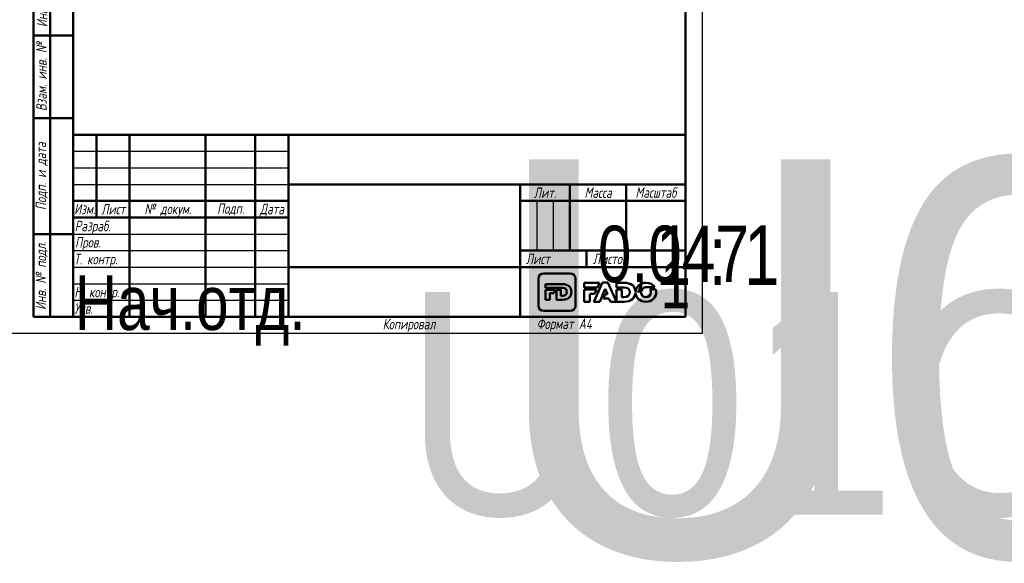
# Model space of a CAD drawing. Header units: millimetres. Extents: x -148 to 751, y -69 to 356.
# Tile 2 of 6: x 4 to 301, y -69 to 95. Entities that reach past the tile are written whole.
import ezdxf
from ezdxf.enums import TextEntityAlignment as Align

# ---------------------------------------------------------------- set-up
doc = ezdxf.new("R2018")
doc.units = ezdxf.units.MM
for name, color, linetype, lineweight in [('Заголовок (ГОСТ)', 7, 'Continuous', 50), ('Кромка (ГОСТ)', 7, 'Continuous', 50), ('Обозначение (ГОСТ)', 7, 'Continuous', 25), ('Эскизная геометрия (ГОСТ)', 7, 'Continuous', 50)]:
    doc.layers.add(name, color=color, linetype=linetype, lineweight=lineweight)
doc.styles.get("Standard").update_dxf_attribs({"font": 'GOST Common Italic.ttf'})
doc.styles.add('Альтернативный текст (ГОСТ)', font='txt', dxfattribs={"width": 0.8})

# ---------------------------------------------------------------- blocks, each defined once
blk = doc.blocks.new('ГОСТ - Доп. графы 1')
at = {"layer": 'Эскизная геометрия (ГОСТ)'}
for p, q in [((-12, 0), (-12, 145)), ((-12, 145), (0, 145)), ((-7, 145), (-7, 0)), ((-12, 110), (-7, 110)), ((-7, 110), (0, 110)), ((-12, 85), (-7, 85)), ((-7, 85), (0, 85)), ((-12, 60), (-7, 60)), ((-7, 60), (0, 60)), ((-12, 25), (-7, 25)), ((-7, 25), (0, 25)), ((0, 0), (-12, 0))]:
    blk.add_line(p, q, dxfattribs=at)
at = {"layer": 'Обозначение (ГОСТ)', "char_height": 3.17, "attachment_point": 5, "rotation": 90, "style": 'Альтернативный текст (ГОСТ)'}
for s, insert, width in [('\\fGOST Common|b0|i1;\\H3.1700;Подп. и дата', (-9.37, 127.41), 34.7679), ('\\fGOST Common|b0|i1;\\H3.1700;Инв. № дубл.', (-8.95, 97.55), 24.8438), ('\\fGOST Common|b0|i1;\\H3.1700;Взам. инв. №', (-9.58, 72.53), 24.8669), ('\\fGOST Common|b0|i1;\\H3.1700;Подп. и дата', (-9.5, 42.47), 35.1486), ('\\fGOST Common|b0|i1;\\H3.1700;Инв. № подл.', (-9.5, 12.41), 24.9618)]:
    blk.add_mtext(s, dxfattribs=dict(at, insert=insert, width=width))
at = {"layer": 'Обозначение (ГОСТ)', "lineweight": 30, "width": 0.8, "flags": 17}
for tag, p in [('Подп._и_дата_2', (-3.53, 127.51)), ('Инв._номер_дубликата', (-3.41, 97.47)), ('Взамен_инв._номера', (-3.46, 72.53)), ('Подп._и_дата_1', (-3.42, 42.35)), ('ИНВЕНТАРНЫЙ_НОМЕР', (-3.33, 12.68))]:
    blk.add_attdef(tag, text='', height=3.17, rotation=90, dxfattribs=at).set_placement(p, align=Align.MIDDLE_CENTER)
blk = doc.blocks.new('Основные надписи ГОСТ - Форма 1')
at = {"layer": 'Заголовок (ГОСТ)'}
for p, q in [((0, 55), (185, 55)), ((0, 0), (0, 55)), ((0, 0), (0, 55)), ((7, 55), (7, 30)), ((17, 55), (17, 0)), ((40, 55), (40, 0)), ((55, 55), (55, 0)), ((65, 55), (65, 0)), ((185, 0), (185, 55)), ((65, 40), (185, 40)), ((135, 40), (135, 0)), ((150, 40), (150, 20)), ((167, 40), (167, 20)), ((0, 35), (65, 35)), ((135, 35), (185, 35)), ((0, 30), (65, 30)), ((135, 20), (185, 20)), ((155, 20), (155, 15)), ((65, 15), (185, 15)), ((185, 0), (0, 0))]:
    blk.add_line(p, q, dxfattribs=at)
at = {"layer": 'Заголовок (ГОСТ)', "linetype": 'Continuous', "lineweight": 25}
for p, q in [((0, 50), (65, 50)), ((0, 45), (65, 45)), ((0, 40), (65, 40)), ((140, 35), (140, 20)), ((145, 35), (145, 20)), ((0, 25), (65, 25)), ((0, 20), (65, 20)), ((0, 15), (65, 15)), ((0, 10), (65, 10)), ((0, 5), (65, 5))]:
    blk.add_line(p, q, dxfattribs=at)
at = {"layer": 'Заголовок (ГОСТ)', "char_height": 3.17, "style": 'Альтернативный текст (ГОСТ)'}
for s, insert, width, attachment_point in [('\\fGOST Common|b0|i1;\\H3.1700;Лит.', (142.52, 37.49), 14.9766, 5), ('\\fGOST Common|b0|i1;\\H3.1700;Масса', (158.55, 37.51), 16.9878, 5), ('\\fGOST Common|b0|i1;\\H3.1700;Масштаб', (176.02, 37.53), 17.8316, 5), ('\\fGOST Common|b0|i1;\\H3.1700;Изм.', (3.5, 32.56), 6.9635, 5), ('\\fGOST Common|b0|i1;\\H3.1700;Лист', (12.1, 32.5), 10.0029, 5), ('\\A0;\\fGOST Common|b0|i1;\\H3.1700;№ докум.', (28.58, 32.16), 22.9069, 5), ('\\fGOST Common|b0|i1;\\H3.1700;Подп.', (47.56, 32.45), 14.879, 5), ('\\fGOST Common|b0|i1;\\H3.1700;Дата', (60.02, 32.24), 9.9614, 5), ('\\fGOST Common|b0|i1;\\H3.1700;Разраб.', (0.47, 27), 16.9971, 4), ('\\A0;\\fGOST Common|b0|i1;\\H3.1700;Т. контр.', (0.23, 17.01), 16.9554, 4), ('\\fGOST Common|b0|i1;\\H3.1700;Пров.', (0.56, 22.08), 17.0192, 4), ('\\fGOST Common|b0|i1;\\H3.1700;Лист', (140.37, 17.5), 10.5071, 5), ('\\fGOST Common|b0|i1;\\H3.1700;Листов', (162.21, 17.5), 14.3668, 5), ('\\A1;', (150.6, 17.54), 8.8313, 5), ('\\fGOST Common|b0|i1;\\H3.1700;Н. контр.', (0.36, 7.05), 16.9999, 4), ('\\fGOST Common|b0|i1;\\H3.1700;Утв.', (0.34, 2.52), 17.0083, 4), ('\\fGOST Common|b0|i1;\\H3.1700;Копировал', (93.48, -0.59), 19.7871, 1)]:
    blk.add_mtext(s, dxfattribs=dict(at, insert=insert, width=width, attachment_point=attachment_point))
at = {"layer": 'Заголовок (ГОСТ)', "lineweight": 30, "flags": 104}
for tag, height, width, p in [('Изм1', 2.89, 0.7, (3.51, 52.52)), ('Лист1', 2.89, 0.7, (12.03, 52.52)), ('Докум1', 2.89, 0.7, (28.54, 52.48)), ('Изм2', 2.89, 0.7, (3.5, 47.52)), ('Лист2', 2.89, 0.7, (12.01, 47.5)), ('Докум2', 2.89, 0.7, (28.53, 47.5)), ('Изм3', 2.89, 0.7, (3.5, 42.5)), ('Лист3', 2.89, 0.7, (12.01, 42.51)), ('Докум3', 2.89, 0.7, (28.51, 42.48)), ('Изм4', 2.89, 0.7, (3.51, 37.5)), ('Лист4', 2.89, 0.7, (12, 37.53)), ('Докум4', 2.89, 0.7, (28.51, 37.52)), ('НАИМЕНОВАНИЕ', 5, 0.8, (100.03, 29.98)), ('Литера', 3.5, 0.8, (137.52, 27.25)), ('Литера2', 3.5, 0.8, (142.51, 27.22)), ('Литера3', 3.5, 0.8, (147.52, 27.21)), ('Масса', 3.5, 0.8, (158.47, 27.53)), ('Масштаб', 3.5, 0.8, (176, 27.6)), ('Тип_документа', 3.17, 0.8, (100.08, 17.56)), ('Листов', 3.17, 0.8, (177.46, 17.58)), ('Материал_Класс', 3.5, 0.9, (100, 7.5))]:
    blk.add_attdef(tag, text='', height=height, dxfattribs=dict(at, width=width)).set_placement(p, align=Align.MIDDLE_CENTER)
for tag, height, width, p in [('Подп1', 2.89, 0.7, (40.01, 52.51)), ('Дата1', 2, 0.7, (55.01, 52.51)), ('Подп2', 2.89, 0.7, (40.01, 47.5)), ('Дата2', 2, 0.7, (55.01, 47.49)), ('Подп3', 2.89, 0.7, (40.01, 42.51)), ('Дата3', 2, 0.7, (55.02, 42.52)), ('Подп4', 2.89, 0.7, (40.01, 37.51)), ('Дата4', 2, 0.7, (55.02, 37.51)), ('АВТОР', 3.17, 0.8, (17.41, 27.49)), ('Разработал_Подп.', 2.89, 0.7, (40.05, 27.51)), ('ДАТА_СОЗДАНИЯ', 2, 0.7, (55.01, 27.51)), ('ПРОВЕРИЛ', 3.17, 0.8, (17.41, 22.53)), ('Проверил_Подп.', 2.89, 0.7, (40.05, 22.52)), ('ДАТА_ПРОВЕРКИ', 2, 0.7, (55.02, 22.51)), ('ТЕХНОЛОГ', 3.17, 0.8, (17.33, 17.54)), ('Технолог_Подп.', 2.89, 0.7, (40.05, 17.51)), ('Технолог_Дата', 2, 0.7, (55.01, 17.5)), ('Должность_руководителя', 3.17, 0.8, (0.52, 12.51)), ('НАЧ._ОТДЕЛА', 3.17, 0.8, (17.46, 12.45)), ('Руководитель_Подп.', 2.89, 0.7, (40.01, 12.5)), ('Руководитель_Дата', 2, 0.7, (55.01, 12.51)), ('НОРМОКОНТРОЛЬ', 3.17, 0.8, (17.37, 7.48)), ('Нормоконтроль_Подп.', 2.89, 0.7, (40.05, 7.52)), ('ДАТА_НОРМОКОНТРОЛЯ', 2, 0.7, (55.02, 7.51)), ('УТВЕРДИЛ', 3.17, 0.8, (17.4, 2.51)), ('Утвердил_Подп.', 2.89, 0.7, (40.05, 2.51)), ('ДАТА_УТВЕРЖДЕНИЯ', 2, 0.7, (55.01, 2.5))]:
    blk.add_attdef(tag, text='', height=height, dxfattribs=dict(at, width=width)).set_placement(p, align=Align.MIDDLE_LEFT)
for tag, height, p in [('ОБОЗНАЧЕНИЕ', 5, (125.33, 47.56)), ('ОРГАНИЗАЦИЯ', 3.5, (160.02, 7.6))]:
    blk.add_attdef(tag, text='', height=height, dxfattribs=at).set_placement(p, align=Align.MIDDLE_CENTER)
at = {"layer": 'Заголовок (ГОСТ)', "lineweight": 30, "width": 0.9, "flags": 104}
for tag, p in [('Материал_Наим.', (133.71, 9.75)), ('Материал_ГОСТ', (134.04, 4.06))]:
    blk.add_attdef(tag, text='', height=3.5, dxfattribs=at).set_placement(p, align=Align.MIDDLE_RIGHT)
blk = doc.blocks.new('Рамки ГОСТ_ граница 297x210')
at = {"layer": 'Кромка (ГОСТ)', "lineweight": 25}
for p, q in [((0, 0), (0, 297)), ((0, 297), (210, 297)), ((210, 297), (210, 0)), ((210, 0), (0, 0))]:
    blk.add_line(p, q, dxfattribs=at)
at = {"layer": 'Кромка (ГОСТ)'}
for p, q in [((205, 292), (20, 292)), ((20, 292), (20, 5)), ((205, 5), (205, 292)), ((20, 5), (205, 5))]:
    blk.add_line(p, q, dxfattribs=at)
at = {"layer": 'Кромка (ГОСТ)', "insert": (160, 4.5), "char_height": 3.17, "attachment_point": 1, "style": 'Альтернативный текст (ГОСТ)'}
blk.add_mtext('\\A1;\\fGOST Common|b0|i1;\\H3.1700;Формат A4', dxfattribs=at)

msp = doc.modelspace()

# ---------------------------------------------------------------- linework, layer by layer
at = {"layer": 'Эскизная геометрия (ГОСТ)', "linetype": 'Continuous'}
for p, q in [((170.1623, 18.1075), (162.0631, 18.1075)), ((160.5048, 16.5351), (160.5048, 8.3644)), ((162.71, 14.89), (162.71, 13.7414)), ((167.836, 14.89), (162.71, 14.89)), ((171.7217, 8.3644), (171.7217, 16.5351)), ((162.71, 13.7414), (167.8556, 13.7414)), ((162.71, 13.204), (162.71, 10.1607)), ((165.6224, 13.204), (162.71, 13.204)), ((164.0092, 10.1607), (164.0092, 12.1762)), ((164.0092, 12.1762), (165.1863, 12.1762)), ((165.1863, 12.1762), (165.6224, 13.204)), ((167.3263, 13.204), (166.0267, 13.204)), ((166.0267, 13.204), (166.0267, 10.1607)), ((167.3263, 11.3226), (167.3263, 13.204)), ((162.71, 10.1607), (164.0092, 10.1607)), ((166.0267, 10.1607), (167.8086, 10.1607)), ((167.8556, 11.3226), (167.3263, 11.3226)), ((162.0631, 6.7926), (170.1623, 6.7926))]:
    msp.add_line(p, q, dxfattribs=at)
at = {"layer": 'Эскизная геометрия (ГОСТ)'}
for p, q in [((174.3413, 15.304), (174.3413, 13.9093)), ((178.9974, 15.304), (174.3413, 15.304)), ((179.8816, 15.3457), (177.2993, 9.5647)), ((178.3745, 13.9093), (178.9974, 15.304)), ((181.5021, 15.3457), (179.8816, 15.3457)), ((184.0854, 9.5647), (181.5021, 15.3457)), ((184.0854, 15.3032), (184.0854, 13.9093)), ((186.4255, 15.3032), (184.0854, 15.3032)), ((174.3413, 13.9093), (178.3745, 13.9093)), ((174.3413, 13.2899), (174.3413, 9.5641)), ((178.0976, 13.2899), (174.3413, 13.2899)), ((176.0221, 9.5641), (176.0221, 11.9786)), ((176.0221, 11.9786), (177.5117, 11.9786)), ((177.5117, 11.9786), (178.0976, 13.2899)), ((179.0663, 9.5647), (180.6801, 13.4588)), ((180.6801, 13.4588), (181.3552, 11.8269)), ((184.0854, 13.9093), (186.4519, 13.9093)), ((184.0854, 13.2899), (184.0854, 9.5656)), ((185.7662, 13.2899), (184.0854, 13.2899)), ((185.7662, 10.9753), (185.7662, 13.2899)), ((189.8467, 12.3498), (189.8493, 12.3498)), ((189.8506, 12.5431), (189.847, 12.5431)), ((192.9889, 13.9223), (195.7076, 13.9223)), ((196.0081, 13.2853), (194.2268, 13.2853)), ((174.3413, 9.5641), (176.0221, 9.5641)), ((177.2993, 9.5647), (179.0663, 9.5647)), ((180.6986, 11.8269), (180.1915, 10.5893)), ((180.1915, 10.5893), (181.8408, 10.5893)), ((181.3552, 11.8269), (180.6986, 11.8269)), ((181.8408, 10.5893), (182.2823, 9.5647)), ((182.2823, 9.5647), (184.0854, 9.5647)), ((184.0854, 9.5656), (186.3907, 9.5656)), ((186.4519, 10.9753), (185.7662, 10.9753))]:
    msp.add_line(p, q, dxfattribs=at)
at = {"layer": 'Эскизная геометрия (ГОСТ)', "linetype": 'Continuous'}
for points in [[(162.0631, 18.1075), (161.2036, 18.1075), (160.5048, 17.4027), (160.5048, 16.5351)], [(171.7217, 16.5351), (171.7217, 17.4027), (171.0231, 18.1075), (170.1623, 18.1075)], [(170.4812, 12.5393), (170.4812, 13.9172), (169.5102, 14.89), (167.836, 14.89)], [(167.8086, 10.1607), (169.4962, 10.1607), (170.4812, 11.1746), (170.4812, 12.5393)], [(167.8556, 13.7414), (168.6325, 13.7414), (169.1485, 13.2892), (169.1485, 12.5318)], [(169.1485, 12.5318), (169.1485, 11.7565), (168.6325, 11.3226), (167.8556, 11.3226)], [(160.5048, 8.3644), (160.5048, 7.4964), (161.2036, 6.7926), (162.0631, 6.7926)], [(170.1623, 6.7926), (171.0231, 6.7926), (171.7217, 7.4964), (171.7217, 8.3644)]]:
    msp.add_open_spline(points, degree=3, dxfattribs=at)
at = {"layer": 'Эскизная геометрия (ГОСТ)'}
for points in [[(189.847, 12.5431), (189.801, 14.1673), (188.5519, 15.3032), (186.4255, 15.3032)], [(193.0033, 15.304), (191.2445, 15.304), (189.9138, 14.0788), (189.8506, 12.5431)], [(195.7076, 13.9223), (195.1742, 14.7543), (194.1901, 15.304), (193.0033, 15.304)], [(186.3907, 9.5656), (188.5305, 9.5656), (189.7963, 10.7453), (189.8467, 12.3498)], [(186.4519, 13.9093), (187.4557, 13.9093), (188.1244, 13.3609), (188.1244, 12.4431)], [(188.1244, 12.4431), (188.1244, 11.5001), (187.4557, 10.9753), (186.4519, 10.9753)], [(189.8493, 12.3498), (189.8924, 10.7841), (191.2142, 9.5545), (192.9889, 9.5545)], [(191.5106, 12.4286), (191.5106, 13.2429), (192.1026, 13.9223), (192.9889, 13.9223)], [(193.0033, 10.9369), (192.1196, 10.9369), (191.5106, 11.6308), (191.5106, 12.4286)], [(192.9889, 9.5545), (194.791, 9.5545), (196.1437, 10.842), (196.1437, 12.4286)], [(194.4899, 12.4286), (194.4899, 11.6156), (193.8978, 10.9369), (193.0033, 10.9369)], [(194.2268, 13.2853), (194.3959, 13.0402), (194.4899, 12.7421), (194.4899, 12.4286)], [(196.1437, 12.4286), (196.1437, 12.7283), (196.0967, 13.0154), (196.0081, 13.2853)]]:
    msp.add_open_spline(points, degree=3, dxfattribs=at)

# ---------------------------------------------------------------- block references
for name, p in [('Рамки ГОСТ_ граница 297x210', (0, 0)), ('ГОСТ - Доп. графы 1', (20, 5))]:
    msp.add_blockref(name, p)
ref = msp.add_blockref('Основные надписи ГОСТ - Форма 1', (20, 5))
lines = msp.add_mtext('\\W0.8000;Нач.отд.', dxfattribs={"layer": 'Заголовок (ГОСТ)', "insert": (20.5216, 17.5142), "char_height": 16.475961, "attachment_point": 1})
ref.add_attrib('Должность_руководителя', '', (20.5216, 17.5142), dxfattribs={"flags": 104}).embed_mtext(lines)
lines = msp.add_mtext('\\W0.8000;', dxfattribs={"layer": 'Заголовок (ГОСТ)', "insert": (37.4114, 32.4883), "char_height": 22.59262, "attachment_point": 1})
ref.add_attrib('АВТОР', '', (37.4114, 32.4883), dxfattribs={"flags": 104}).embed_mtext(lines)
lines = msp.add_mtext('\\W0.8000;', dxfattribs={"layer": 'Заголовок (ГОСТ)', "insert": (37.4083, 27.5258), "char_height": 22.55166, "attachment_point": 1})
ref.add_attrib('ПРОВЕРИЛ', '', (37.4083, 27.5258), dxfattribs={"flags": 104}).embed_mtext(lines)
lines = msp.add_mtext('\\W0.8000;', dxfattribs={"layer": 'Заголовок (ГОСТ)', "insert": (37.3337, 22.5428), "char_height": 22.67099, "attachment_point": 1})
ref.add_attrib('ТЕХНОЛОГ', '', (37.3337, 22.5428), dxfattribs={"flags": 104}).embed_mtext(lines)
lines = msp.add_mtext('\\W0.8000;', dxfattribs={"layer": 'Заголовок (ГОСТ)', "insert": (37.4616, 17.4456), "char_height": 22.55501, "attachment_point": 1})
ref.add_attrib('НАЧ._ОТДЕЛА', '', (37.4616, 17.4456), dxfattribs={"flags": 104}).embed_mtext(lines)
lines = msp.add_mtext('\\W0.8000;', dxfattribs={"layer": 'Заголовок (ГОСТ)', "insert": (37.3745, 12.4807), "char_height": 22.66902, "attachment_point": 1})
ref.add_attrib('НОРМОКОНТРОЛЬ', '', (37.3745, 12.4807), dxfattribs={"flags": 104}).embed_mtext(lines)
lines = msp.add_mtext('\\W0.8000;', dxfattribs={"layer": 'Заголовок (ГОСТ)', "insert": (37.4006, 7.5066), "char_height": 22.61295, "attachment_point": 1})
ref.add_attrib('УТВЕРДИЛ', '', (37.4006, 7.5066), dxfattribs={"flags": 104}).embed_mtext(lines)
lines = msp.add_mtext('U01 C', dxfattribs={"layer": 'Заголовок (ГОСТ)', "insert": (145.3255, 52.5589), "char_height": 119.84296, "attachment_point": 1})
ref.add_attrib('ОБОЗНАЧЕНИЕ', '', (145.3255, 52.5589), dxfattribs={"flags": 104}).embed_mtext(lines)
lines = msp.add_mtext('\\W0.8000;', dxfattribs={"layer": 'Заголовок (ГОСТ)', "insert": (120.0309, 34.9751), "char_height": 69.60928, "attachment_point": 1})
ref.add_attrib('НАИМЕНОВАНИЕ', '', (120.0309, 34.9751), dxfattribs={"flags": 104}).embed_mtext(lines)
lines = msp.add_mtext('\\W0.8000;', dxfattribs={"layer": 'Заголовок (ГОСТ)', "insert": (120.078, 22.5583), "char_height": 69.70335, "attachment_point": 1})
ref.add_attrib('Тип_документа', '', (120.078, 22.5583), dxfattribs={"flags": 104}).embed_mtext(lines)
lines = msp.add_mtext('\\W0.9000;U01C 18.03.2020', dxfattribs={"layer": 'Заголовок (ГОСТ)', "insert": (120, 12.5), "char_height": 67.257617, "attachment_point": 1})
ref.add_attrib('Материал_Класс', '', (120, 12.5), dxfattribs={"flags": 104}).embed_mtext(lines)
lines = msp.add_mtext('\\W0.9000;', dxfattribs={"layer": 'Заголовок (ГОСТ)', "insert": (153.7068, 14.7507), "char_height": 66.97542, "attachment_point": 1})
ref.add_attrib('Материал_Наим.', '', (153.7068, 14.7507), dxfattribs={"flags": 104}).embed_mtext(lines)
lines = msp.add_mtext('\\W0.9000;', dxfattribs={"layer": 'Заголовок (ГОСТ)', "insert": (154.0404, 9.0569), "char_height": 66.7532, "attachment_point": 1})
ref.add_attrib('Материал_ГОСТ', '', (154.0404, 9.0569), dxfattribs={"flags": 104}).embed_mtext(lines)
lines = msp.add_mtext('\\W0.8000;', dxfattribs={"layer": 'Заголовок (ГОСТ)', "insert": (157.5203, 32.2514), "char_height": 5.02883, "attachment_point": 1})
ref.add_attrib('Литера', '', (157.5203, 32.2514), dxfattribs={"flags": 104}).embed_mtext(lines)
lines = msp.add_mtext('\\W0.8000;', dxfattribs={"layer": 'Заголовок (ГОСТ)', "insert": (162.5118, 32.2215), "char_height": 5.02883, "attachment_point": 1})
ref.add_attrib('Литера2', '', (162.5118, 32.2215), dxfattribs={"flags": 104}).embed_mtext(lines)
lines = msp.add_mtext('\\W0.8000;', dxfattribs={"layer": 'Заголовок (ГОСТ)', "insert": (167.5181, 32.2112), "char_height": 5.01699, "attachment_point": 1})
ref.add_attrib('Литера3', '', (167.5181, 32.2112), dxfattribs={"flags": 104}).embed_mtext(lines)
lines = msp.add_mtext('\\W0.8000;0,047', dxfattribs={"layer": 'Заголовок (ГОСТ)', "insert": (178.4686, 32.5335), "char_height": 17.043546, "attachment_point": 1})
ref.add_attrib('Масса', '', (178.4686, 32.5335), dxfattribs={"flags": 104}).embed_mtext(lines)
lines = msp.add_mtext('\\W0.8000;1 : 1', dxfattribs={"layer": 'Заголовок (ГОСТ)', "insert": (195.9966, 32.6031), "char_height": 17.947557, "attachment_point": 1})
ref.add_attrib('Масштаб', '', (195.9966, 32.6031), dxfattribs={"flags": 104}).embed_mtext(lines)
lines = msp.add_mtext('\\W0.8000;1', dxfattribs={"layer": 'Заголовок (ГОСТ)', "insert": (197.459, 22.5789), "char_height": 14.96532, "attachment_point": 1})
ref.add_attrib('Листов', '', (197.459, 22.5789), dxfattribs={"flags": 104}).embed_mtext(lines)
lines = msp.add_mtext('\\W0.7000;', dxfattribs={"layer": 'Заголовок (ГОСТ)', "insert": (75.0121, 57.5134), "char_height": 9.98446, "attachment_point": 1})
ref.add_attrib('Дата1', '', (75.0121, 57.5134), dxfattribs={"flags": 104}).embed_mtext(lines)
lines = msp.add_mtext('\\W0.7000;', dxfattribs={"layer": 'Заголовок (ГОСТ)', "insert": (75.0121, 52.4908), "char_height": 9.98446, "attachment_point": 1})
ref.add_attrib('Дата2', '', (75.0121, 52.4908), dxfattribs={"flags": 104}).embed_mtext(lines)
lines = msp.add_mtext('\\W0.7000;', dxfattribs={"layer": 'Заголовок (ГОСТ)', "insert": (75.0232, 47.521), "char_height": 9.97116, "attachment_point": 1})
ref.add_attrib('Дата3', '', (75.0232, 47.521), dxfattribs={"flags": 104}).embed_mtext(lines)
lines = msp.add_mtext('\\W0.7000;', dxfattribs={"layer": 'Заголовок (ГОСТ)', "insert": (75.0232, 42.5092), "char_height": 9.98863, "attachment_point": 1})
ref.add_attrib('Дата4', '', (75.0232, 42.5092), dxfattribs={"flags": 104}).embed_mtext(lines)
lines = msp.add_mtext('\\W0.7000;', dxfattribs={"layer": 'Заголовок (ГОСТ)', "insert": (75.0086, 32.5112), "char_height": 9.98041, "attachment_point": 1})
ref.add_attrib('ДАТА_СОЗДАНИЯ', '', (75.0086, 32.5112), dxfattribs={"flags": 104}).embed_mtext(lines)
lines = msp.add_mtext('\\W0.7000;', dxfattribs={"layer": 'Заголовок (ГОСТ)', "insert": (75.022, 27.5095), "char_height": 9.95769, "attachment_point": 1})
ref.add_attrib('ДАТА_ПРОВЕРКИ', '', (75.022, 27.5095), dxfattribs={"flags": 104}).embed_mtext(lines)
lines = msp.add_mtext('\\W0.7000;', dxfattribs={"layer": 'Заголовок (ГОСТ)', "insert": (75.0148, 22.5028), "char_height": 9.98633, "attachment_point": 1})
ref.add_attrib('Технолог_Дата', '', (75.0148, 22.5028), dxfattribs={"flags": 104}).embed_mtext(lines)
lines = msp.add_mtext('\\W0.7000;', dxfattribs={"layer": 'Заголовок (ГОСТ)', "insert": (75.0101, 17.5095), "char_height": 9.99024, "attachment_point": 1})
ref.add_attrib('Руководитель_Дата', '', (75.0101, 17.5095), dxfattribs={"flags": 104}).embed_mtext(lines)
lines = msp.add_mtext('\\W0.7000;', dxfattribs={"layer": 'Заголовок (ГОСТ)', "insert": (75.0237, 12.5112), "char_height": 9.98246, "attachment_point": 1})
ref.add_attrib('ДАТА_НОРМОКОНТРОЛЯ', '', (75.0237, 12.5112), dxfattribs={"flags": 104}).embed_mtext(lines)
lines = msp.add_mtext('\\W0.7000;', dxfattribs={"layer": 'Заголовок (ГОСТ)', "insert": (75.0093, 7.4985), "char_height": 9.9968, "attachment_point": 1})
ref.add_attrib('ДАТА_УТВЕРЖДЕНИЯ', '', (75.0093, 7.4985), dxfattribs={"flags": 104}).embed_mtext(lines)
lines = msp.add_mtext('\\W0.7000;', dxfattribs={"layer": 'Заголовок (ГОСТ)', "insert": (60.0143, 57.5125), "char_height": 14.91999, "attachment_point": 1})
ref.add_attrib('Подп1', '', (60.0143, 57.5125), dxfattribs={"flags": 104}).embed_mtext(lines)
lines = msp.add_mtext('\\W0.7000;', dxfattribs={"layer": 'Заголовок (ГОСТ)', "insert": (60.0143, 52.5027), "char_height": 14.98562, "attachment_point": 1})
ref.add_attrib('Подп2', '', (60.0143, 52.5027), dxfattribs={"flags": 104}).embed_mtext(lines)
lines = msp.add_mtext('\\W0.7000;', dxfattribs={"layer": 'Заголовок (ГОСТ)', "insert": (60.0143, 47.5148), "char_height": 14.98562, "attachment_point": 1})
ref.add_attrib('Подп3', '', (60.0143, 47.5148), dxfattribs={"flags": 104}).embed_mtext(lines)
lines = msp.add_mtext('\\W0.7000;', dxfattribs={"layer": 'Заголовок (ГОСТ)', "insert": (60.0144, 42.5058), "char_height": 14.96586, "attachment_point": 1})
ref.add_attrib('Подп4', '', (60.0144, 42.5058), dxfattribs={"flags": 104}).embed_mtext(lines)
lines = msp.add_mtext('\\W0.7000;', dxfattribs={"layer": 'Заголовок (ГОСТ)', "insert": (60.045, 32.5144), "char_height": 14.95963, "attachment_point": 1})
ref.add_attrib('Разработал_Подп.', '', (60.045, 32.5144), dxfattribs={"flags": 104}).embed_mtext(lines)
lines = msp.add_mtext('\\W0.7000;', dxfattribs={"layer": 'Заголовок (ГОСТ)', "insert": (60.045, 27.5245), "char_height": 14.93971, "attachment_point": 1})
ref.add_attrib('Проверил_Подп.', '', (60.045, 27.5245), dxfattribs={"flags": 104}).embed_mtext(lines)
lines = msp.add_mtext('\\W0.7000;', dxfattribs={"layer": 'Заголовок (ГОСТ)', "insert": (60.045, 22.5148), "char_height": 14.93971, "attachment_point": 1})
ref.add_attrib('Технолог_Подп.', '', (60.045, 22.5148), dxfattribs={"flags": 104}).embed_mtext(lines)
lines = msp.add_mtext('\\W0.7000;', dxfattribs={"layer": 'Заголовок (ГОСТ)', "insert": (60.0052, 17.505), "char_height": 14.97955, "attachment_point": 1})
ref.add_attrib('Руководитель_Подп.', '', (60.0052, 17.505), dxfattribs={"flags": 104}).embed_mtext(lines)
lines = msp.add_mtext('\\W0.7000;', dxfattribs={"layer": 'Заголовок (ГОСТ)', "insert": (60.045, 12.5151), "char_height": 14.93971, "attachment_point": 1})
ref.add_attrib('Нормоконтроль_Подп.', '', (60.045, 12.5151), dxfattribs={"flags": 104}).embed_mtext(lines)
lines = msp.add_mtext('\\W0.7000;', dxfattribs={"layer": 'Заголовок (ГОСТ)', "insert": (60.045, 7.5053), "char_height": 14.95963, "attachment_point": 1})
ref.add_attrib('Утвердил_Подп.', '', (60.045, 7.5053), dxfattribs={"flags": 104}).embed_mtext(lines)
lines = msp.add_mtext('\\W0.7000;', dxfattribs={"layer": 'Заголовок (ГОСТ)', "insert": (48.5417, 57.4833), "char_height": 22.94698, "attachment_point": 1})
ref.add_attrib('Докум1', '', (48.5417, 57.4833), dxfattribs={"flags": 104}).embed_mtext(lines)
lines = msp.add_mtext('\\W0.7000;', dxfattribs={"layer": 'Заголовок (ГОСТ)', "insert": (48.526, 52.4968), "char_height": 22.97824, "attachment_point": 1})
ref.add_attrib('Докум2', '', (48.526, 52.4968), dxfattribs={"flags": 104}).embed_mtext(lines)
lines = msp.add_mtext('\\W0.7000;', dxfattribs={"layer": 'Заголовок (ГОСТ)', "insert": (48.5104, 47.4791), "char_height": 22.94698, "attachment_point": 1})
ref.add_attrib('Докум3', '', (48.5104, 47.4791), dxfattribs={"flags": 104}).embed_mtext(lines)
lines = msp.add_mtext('\\W0.7000;', dxfattribs={"layer": 'Заголовок (ГОСТ)', "insert": (48.5148, 42.5199), "char_height": 22.97406, "attachment_point": 1})
ref.add_attrib('Докум4', '', (48.5148, 42.5199), dxfattribs={"flags": 104}).embed_mtext(lines)
lines = msp.add_mtext('\\W0.7000;', dxfattribs={"layer": 'Заголовок (ГОСТ)', "insert": (32.0309, 57.5161), "char_height": 9.99314, "attachment_point": 1})
ref.add_attrib('Лист1', '', (32.0309, 57.5161), dxfattribs={"flags": 104}).embed_mtext(lines)
lines = msp.add_mtext('\\W0.7000;', dxfattribs={"layer": 'Заголовок (ГОСТ)', "insert": (32.012, 52.5044), "char_height": 9.97806, "attachment_point": 1})
ref.add_attrib('Лист2', '', (32.012, 52.5044), dxfattribs={"flags": 104}).embed_mtext(lines)
lines = msp.add_mtext('\\W0.7000;', dxfattribs={"layer": 'Заголовок (ГОСТ)', "insert": (32.012, 47.5076), "char_height": 9.97806, "attachment_point": 1})
ref.add_attrib('Лист3', '', (32.012, 47.5076), dxfattribs={"flags": 104}).embed_mtext(lines)
lines = msp.add_mtext('\\W0.7000;', dxfattribs={"layer": 'Заголовок (ГОСТ)', "insert": (32.0042, 42.5264), "char_height": 9.99358, "attachment_point": 1})
ref.add_attrib('Лист4', '', (32.0042, 42.5264), dxfattribs={"flags": 104}).embed_mtext(lines)
lines = msp.add_mtext('\\W0.7000;', dxfattribs={"layer": 'Заголовок (ГОСТ)', "insert": (23.5126, 57.5165), "char_height": 7.004, "attachment_point": 1})
ref.add_attrib('Изм1', '', (23.5126, 57.5165), dxfattribs={"flags": 104}).embed_mtext(lines)
lines = msp.add_mtext('\\W0.7000;', dxfattribs={"layer": 'Заголовок (ГОСТ)', "insert": (23.5044, 52.5206), "char_height": 6.98767, "attachment_point": 1})
ref.add_attrib('Изм2', '', (23.5044, 52.5206), dxfattribs={"flags": 104}).embed_mtext(lines)
lines = msp.add_mtext('\\W0.7000;', dxfattribs={"layer": 'Заголовок (ГОСТ)', "insert": (23.5044, 47.5003), "char_height": 7.02032, "attachment_point": 1})
ref.add_attrib('Изм3', '', (23.5044, 47.5003), dxfattribs={"flags": 104}).embed_mtext(lines)
lines = msp.add_mtext('\\W0.7000;', dxfattribs={"layer": 'Заголовок (ГОСТ)', "insert": (23.5126, 42.5044), "char_height": 7.004, "attachment_point": 1})
ref.add_attrib('Изм4', '', (23.5126, 42.5044), dxfattribs={"flags": 104}).embed_mtext(lines)

doc.saveas('drawing.dxf')
